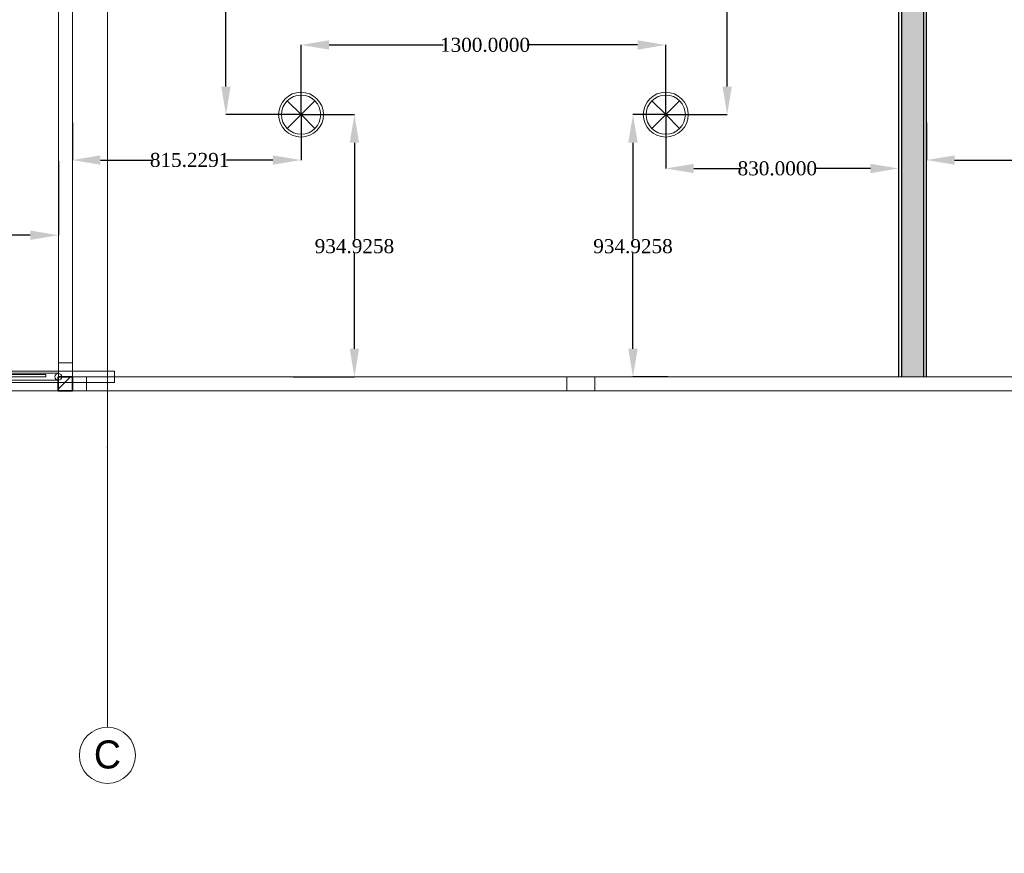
# Model space of a CAD drawing. Header units: millimetres. Extents: x 0 to 88385, y 0 to 41127.
# Tile 22 of 244: x 48919 to 52429, y 11254 to 14227. Entities that reach past the tile are written whole.
import ezdxf
from ezdxf import colors
from ezdxf.entities.mleader import LeaderData, LeaderLine
from ezdxf.enums import TextEntityAlignment as Align
from ezdxf.math import Vec2, Vec3

# ---------------------------------------------------------------- set-up
doc = ezdxf.new("R2010")
doc.units = ezdxf.units.MM
doc.header["$MEASUREMENT"] = 0
for name, color, linetype in [('- განათება', 7, 'Continuous'), ('Interior - Stair & Railing', 7, 'Continuous'), ('New_Structural - Bearing', 7, 'Continuous'), ('Structural - Bearing', 7, 'Continuous'), ('Structural - Grid', 7, 'Continuous')]:
    doc.layers.add(name, color=color, linetype=linetype)
for name, color, linetype, lineweight in [('Archicad Windows_Pen_No__1', 7, 'Continuous', 13), ('Interior - Stair & Railing_Pen_No__1', 7, 'Continuous', 13), ('New_Structural - Bearing_Pen_No__1', 7, 'Continuous', 13), ('Structural - Bearing_Pen_No__1', 7, 'Continuous', 13), ('Structural - Bearing_Pen_No__27', 7, 'Continuous', 35)]:
    doc.layers.add(name, color=color, linetype=linetype, lineweight=lineweight)
for name, color, linetype, lineweight, true_color in [('New_Interior - Lamp_Pen_No__77', 7, 'Continuous', 20, 0xffeb28), ('New_Structural - Bearing_Pen_No__5', 7, 'Continuous', 25, 0x40a5ff), ('New_Structural - Bearing_Pen_No__57', 7, 'Continuous', 25, 0xdcd214), ('Structural - Grid_Pen_No__81', 7, 'Continuous', 20, 0x6a6a6a)]:
    doc.layers.add(name, color=color, linetype=linetype, lineweight=lineweight, true_color=true_color)
doc.styles.add('GENERATED_STYLE_2', font='txt')
doc.styles.get("Standard").update_dxf_attribs({"font": 'sylfaen.ttf'})
doc.dimstyles.get("Standard").update_dxf_attribs({"dimtxt": 0.18, "dimasz": 0.18, "dimexe": 0.18, "dimexo": 0.0625, "dimgap": 0.09, "dimtad": 0, "dimtih": 1, "dimtoh": 1, "dimdec": 4, "dimzin": 0, "dimdsep": 46, "dimtxsty": 'Standard', "dimcen": 0.09, "dimadec": 0, "dimazin": 0, "dimtfac": 1, "dimtdec": 4, "dimtofl": 0, "dimtmove": 0, "dimatfit": 3, "dimfxl": 1, "dimtolj": 1, "dimtzin": 0, "dimarcsym": 0})
pattern_1 = [(45, (0, 0), (-127.2792, 127.2792), [])]

# ---------------------------------------------------------------- blocks, each defined once
blk = doc.blocks.new('Slab_1', base_point=(2744.3, 12903.1))
at = {"layer": 'Structural - Bearing_Pen_No__1', "color": 7, "linetype": 'Continuous', "lineweight": 13, "flags": 128}
blk.add_lwpolyline([(2744.3, 12903.1), (2744.3, 39238), (-9233.8, 39238), (-16833.8, 39238), (-23183.8, 39238), (-23183.8, 32838), (-47183.8, 32838), (-47183.8, 12903.1)], close=True, dxfattribs=at)
blk = doc.blocks.new('Horizontal Multi-Sash Window_8')
at = {"layer": 'Archicad Windows_Pen_No__1', "color": 7, "linetype": 'Continuous', "lineweight": 13}
for p, q in [((-9062.6, 0), (9062.6, 0)), ((5487.5, 0), (7200, 0)), ((7200, -50), (7200, 0)), ((7200, 0), (7250, 0)), ((7250, 0), (7300, 0)), ((7300, 0), (7300, -50)), ((7300, 0), (9012.6, 0)), ((9012.6, -50), (9012.6, 0)), ((9012.6, 0), (9062.6, 0)), ((9062.6, 0), (9062.6, -50)), ((9062.6, 0), (9062.6, -50)), ((-9062.6, -50), (9062.6, -50)), ((7200, -50), (5487.5, -50)), ((7250, -50), (7200, -50)), ((7300, -50), (7250, -50)), ((9012.6, -50), (7300, -50)), ((9062.6, -50), (9012.6, -50))]:
    blk.add_line(p, q, dxfattribs=at)
blk = doc.blocks.new('Wall_7', base_point=(2744.3, 12903.1))
at = {"layer": 'Structural - Bearing', "linetype": 'Continuous', "lineweight": 0, "true_color": 0x000000}
h = blk.add_hatch(dxfattribs=at)
h.set_pattern_fill('MASONRY_BLOCK', color=18, style=0, pattern_type=2)
h.set_pattern_definition(pattern_1)
h.paths.add_polyline_path([(-35183.8, 12953.1), (-35183.8, 12903.1), (-35133.8, 12953.1)])
h = blk.add_hatch(dxfattribs=at)
h.set_pattern_fill('MASONRY_BLOCK', color=18, style=0, pattern_type=2)
h.set_pattern_definition(pattern_1)
h.paths.add_polyline_path([(-35133.8, 12953.1), (-35183.8, 12903.1), (-35133.8, 12903.1)])
at = {"layer": 'Structural - Bearing_Pen_No__27', "color": 7, "linetype": 'Continuous', "lineweight": 35}
blk.add_line((-35133.8, 12953.1), (-35133.8, 12903.1), dxfattribs=at)
at = {"layer": 'Structural - Bearing_Pen_No__27', "color": 7, "linetype": 'Continuous', "lineweight": 35, "flags": 128}
for points in [[(-35183.8, 12903.1), (-35183.8, 12953.1)], [(-35183.8, 12903.1), (-35133.8, 12903.1)]]:
    blk.add_lwpolyline(points, dxfattribs=at)
at = {"layer": 'Archicad Windows_Pen_No__1', "color": 7, "linetype": 'Continuous', "lineweight": 13, "xscale": -1, "zscale": 1000}
blk.add_blockref('Horizontal Multi-Sash Window_8', (-26071.2, 12953.1), dxfattribs=at)
blk = doc.blocks.new('Horizontal Multi-Sash Window_11')
at = {"layer": 'Archicad Windows_Pen_No__1', "color": 7, "linetype": 'Continuous', "lineweight": 13}
for p, q in [((-687.5, 0), (687.5, 0)), ((-687.5, 0), (-637.5, 0)), ((-687.5, 0), (-687.5, -50)), ((-687.5, 0), (-687.5, -50)), ((-637.5, 0), (-637.5, -50)), ((-637.5, 0), (637.5, 0)), ((637.5, -50), (637.5, 0)), ((637.5, 0), (687.5, 0)), ((687.5, 0), (687.5, -50)), ((687.5, 0), (687.5, -50)), ((-687.5, -50), (687.5, -50)), ((-637.5, -50), (-687.5, -50)), ((637.5, -50), (-637.5, -50)), ((687.5, -50), (637.5, -50))]:
    blk.add_line(p, q, dxfattribs=at)
blk = doc.blocks.new('Wall_10', base_point=(-35183.8, 12903.1))
at = {"layer": 'Structural - Bearing', "linetype": 'Continuous', "lineweight": 0, "true_color": 0x000000}
h = blk.add_hatch(dxfattribs=at)
h.set_pattern_fill('MASONRY_BLOCK', color=18, style=0, pattern_type=2)
h.set_pattern_definition(pattern_1)
h.paths.add_polyline_path([(-35133.8, 14488), (-35183.8, 14488), (-35183.8, 14328), (-35133.8, 14328)])
at = {"layer": 'Structural - Bearing_Pen_No__27', "color": 7, "linetype": 'Continuous', "lineweight": 35}
for p, q in [((-35183.8, 14328), (-35133.8, 14328)), ((-35183.8, 12953.1), (-35133.8, 12953.1))]:
    blk.add_line(p, q, dxfattribs=at)
at = {"layer": 'Structural - Bearing_Pen_No__27', "color": 7, "linetype": 'Continuous', "lineweight": 35, "flags": 128}
for points in [[(-35183.8, 14488), (-35183.8, 14328)], [(-35133.8, 14328), (-35133.8, 14488)]]:
    blk.add_lwpolyline(points, dxfattribs=at)
at = {"layer": 'Archicad Windows_Pen_No__1', "color": 7, "linetype": 'Continuous', "lineweight": 13, "zscale": 1000, "rotation": 90}
blk.add_blockref('Horizontal Multi-Sash Window_11', (-35183.8, 13640.5), dxfattribs=at)
blk = doc.blocks.new('Wall_59', base_point=(-32088.6, 20888))
at = {"layer": 'New_Structural - Bearing_Pen_No__57', "linetype": 'Continuous', "lineweight": 25, "true_color": 0xdcd214}
blk.add_hatch(color=52, dxfattribs=at).paths.add_polyline_path([(-32098.6, 12953.1), (-32098.6, 20788), (-32178.6, 20788), (-32178.6, 12953.1)])
at = {"layer": 'New_Structural - Bearing_Pen_No__1', "color": 7, "linetype": 'Continuous', "lineweight": 13, "flags": 128}
for points in [[(-32178.6, 12953.1), (-32188.6, 12953.1)], [(-32098.6, 12953.1), (-32178.6, 12953.1)], [(-32088.6, 12953.1), (-32098.6, 12953.1)]]:
    blk.add_lwpolyline(points, dxfattribs=at)
at = {"layer": 'New_Structural - Bearing_Pen_No__5', "color": 161, "linetype": 'Continuous', "lineweight": 25, "true_color": 0x40a5ff}
for p, q in [((-32178.6, 20788), (-32178.6, 12953.1)), ((-32098.6, 12953.1), (-32098.6, 20788))]:
    blk.add_line(p, q, dxfattribs=at)
at = {"layer": 'New_Structural - Bearing_Pen_No__5', "color": 161, "linetype": 'Continuous', "lineweight": 25, "true_color": 0x40a5ff, "flags": 128}
for points in [[(-32188.6, 20788), (-32188.6, 12953.1)], [(-32088.6, 12953.1), (-32088.6, 20788)]]:
    blk.add_lwpolyline(points, dxfattribs=at)
blk = doc.blocks.new('Railing_1')
at = {"layer": 'Interior - Stair & Railing_Pen_No__1', "color": 7, "linetype": 'Continuous', "lineweight": 13}
for p, q in [((-35183.8, 12973.1), (-40947.9, 12973.1)), ((-34983.8, 12973.1), (-35183.8, 12973.1)), ((-34983.8, 12933.1), (-34983.8, 12973.1)), ((-40947.9, 12933.1), (-35183.8, 12933.1)), ((-35183.8, 12933.1), (-34983.8, 12933.1))]:
    blk.add_line(p, q, dxfattribs=at)
at = {"layer": 'Interior - Stair & Railing_Pen_No__1', "color": 7, "linetype": 'Continuous', "lineweight": 13, "flags": 128}
for points in [[(-40947.9, 12965.6), (-40947.9, 12940.6), (-35183.8, 12940.6), (-35183.8, 12965.6)], [(-35902.9, 12961.1), (-35902.9, 12953.1), (-35228.8, 12953.1), (-35228.8, 12961.1)]]:
    blk.add_lwpolyline(points, close=True, dxfattribs=at)
blk.add_lwpolyline([(-35183.8, 12941.1, 1), (-35183.8, 12965.1, 1)], format="xyb", close=True, dxfattribs=at)
blk = doc.blocks.new('Standard grid marker_2')
at = {"layer": 'Structural - Grid_Pen_No__81', "color": 251, "linetype": 'Continuous', "lineweight": 20, "true_color": 0x6a6a6a}
for q in [(0, 0), (27734.9, 0)]:
    blk.add_line((1000, 0), q, dxfattribs=at)
blk.add_circle((-100, 0), 100, dxfattribs=at)
blk.add_point((1000, 0), dxfattribs=at)
blk.add_point((1000, 0), dxfattribs=at)
at = {"layer": 'Structural - Grid_Pen_No__81', "color": 251, "lineweight": 20, "true_color": 0x6a6a6a, "style": 'GENERATED_STYLE_2'}
for tag, p in [('AC_MarkerText_1_0', (-1.5, -46.7)), ('AC_MarkerText_1_1', (28933.4, -46.7))]:
    blk.add_attdef(tag, text='', height=100, rotation=270, dxfattribs=at).set_placement(p, align=Align.TOP_CENTER)
blk = doc.blocks.new('Recessed Spot')
at = {"layer": 'New_Interior - Lamp_Pen_No__77', "color": 2, "linetype": 'Continuous', "lineweight": 20, "true_color": 0xffeb28}
for q in [(-49.5, 49.5), (49.5, 49.5), (-49.5, -49.5), (49.5, -49.5)]:
    blk.add_line((0, 0), q, dxfattribs=at)
at = {"layer": 'New_Interior - Lamp_Pen_No__77', "color": 2, "linetype": 'Continuous', "lineweight": 20, "true_color": 0xffeb28, "flags": 128}
blk.add_lwpolyline([(80, 0, 1), (-80, 0, 1)], format="xyb", close=True, dxfattribs=at)
at = {"layer": 'New_Interior - Lamp_Pen_No__77', "color": 2, "linetype": 'Continuous', "lineweight": 20, "true_color": 0xffeb28}
blk.add_circle((0, 0), 70, dxfattribs=at)
blk = doc.blocks.new('*D828')
at = {"layer": '- განათება', "color": 0, "lineweight": -2, "transparency": 16777216}
for p, q in [((51221.7, 13888), (51104.8, 13888)), ((51105, 13788), (51105, 13444.1)), ((51105, 13053.1), (51105, 13392.7)), ((51228.7, 12953.1), (51104.8, 12953.1))]:
    blk.add_line(p, q, dxfattribs=at)
at = {"layer": '- განათება', "color": 0, "transparency": 16777216}
for points in [[(51088.3, 13788), (51121.7, 13788), (51105, 13888)], [(51088.3, 13053.1), (51121.7, 13053.1), (51105, 12953.1)]]:
    blk.add_solid(points, dxfattribs=at)
at = {"layer": 'Defpoints', "color": 0, "transparency": 16777216}
for p in [(51105, 13888), (51221.7, 13888), (51228.7, 12953.1)]:
    blk.add_point(p, dxfattribs=at)
at = {"layer": '- განათება', "color": 0, "transparency": 16777216, "insert": (51105, 13418.4), "char_height": 50, "attachment_point": 5}
blk.add_mtext('\\A1;{\\fSylfaen|b0|i0|c0|p18;934.9258}', dxfattribs=at)
blk = doc.blocks.new('*D829')
at = {"layer": '- განათება', "color": 0, "lineweight": -2, "transparency": 16777216}
for p, q in [((51221.7, 13887.9), (51221.7, 13695.8)), ((52051.7, 13895.9), (52051.7, 13695.8)), ((51321.7, 13696), (51485.7, 13696)), ((51951.7, 13696), (51753.3, 13696))]:
    blk.add_line(p, q, dxfattribs=at)
at = {"layer": '- განათება', "color": 0, "transparency": 16777216}
for points in [[(51321.7, 13712.7), (51321.7, 13679.3), (51221.7, 13696)], [(51951.7, 13712.7), (51951.7, 13679.3), (52051.7, 13696)]]:
    blk.add_solid(points, dxfattribs=at)
at = {"layer": 'Defpoints', "color": 0, "transparency": 16777216}
for p in [(51221.7, 13888), (52051.7, 13896), (51221.7, 13696)]:
    blk.add_point(p, dxfattribs=at)
at = {"layer": '- განათება', "color": 0, "transparency": 16777216, "insert": (51619.5, 13696), "char_height": 50, "attachment_point": 5}
blk.add_mtext('\\A1;{\\fSylfaen|b0|i0|c0|p18;830.0000}', dxfattribs=at)
blk = doc.blocks.new('*D830')
at = {"layer": '- განათება', "color": 0, "lineweight": -2, "transparency": 16777216}
for p, q in [((49921.7, 13887.9), (49921.7, 13725.8)), ((49106.5, 13859.7), (49106.5, 13725.8)), ((49206.5, 13726), (49393.4, 13726)), ((49821.7, 13726), (49655.6, 13726))]:
    blk.add_line(p, q, dxfattribs=at)
at = {"layer": '- განათება', "color": 0, "transparency": 16777216}
for points in [[(49206.5, 13742.7), (49206.5, 13709.3), (49106.5, 13726)], [(49821.7, 13742.7), (49821.7, 13709.3), (49921.7, 13726)]]:
    blk.add_solid(points, dxfattribs=at)
at = {"layer": 'Defpoints', "color": 0, "transparency": 16777216}
for p in [(49921.7, 13888), (49106.5, 13859.7), (49921.7, 13726)]:
    blk.add_point(p, dxfattribs=at)
at = {"layer": '- განათება', "color": 0, "transparency": 16777216, "insert": (49524.5, 13726), "char_height": 50, "attachment_point": 5}
blk.add_mtext('\\A1;{\\fSylfaen|b0|i0|c0|p18;815.2291}', dxfattribs=at)
blk = doc.blocks.new('*D831')
at = {"layer": '- განათება', "color": 0, "lineweight": -2, "transparency": 16777216}
for p, q in [((49921.8, 13888), (50112.2, 13888)), ((50112, 13788), (50112, 13444.1)), ((50112, 13053.1), (50112, 13392.7)), ((49893.3, 12953.1), (50112.2, 12953.1))]:
    blk.add_line(p, q, dxfattribs=at)
at = {"layer": '- განათება', "color": 0, "transparency": 16777216}
for points in [[(50095.3, 13788), (50128.7, 13788), (50112, 13888)], [(50095.3, 13053.1), (50128.7, 13053.1), (50112, 12953.1)]]:
    blk.add_solid(points, dxfattribs=at)
at = {"layer": 'Defpoints', "color": 0, "transparency": 16777216}
for p in [(49921.7, 13888), (50112, 13888), (49893.2, 12953.1)]:
    blk.add_point(p, dxfattribs=at)
at = {"layer": '- განათება', "color": 0, "transparency": 16777216, "insert": (50112, 13418.4), "char_height": 50, "attachment_point": 5}
blk.add_mtext('\\A1;{\\fSylfaen|b0|i0|c0|p18;934.9258}', dxfattribs=at)
blk = doc.blocks.new('*D832')
at = {"layer": '- განათება', "color": 0, "lineweight": -2, "transparency": 16777216}
for p, q in [((49921.7, 13888), (49921.7, 14136.7)), ((50021.7, 14136.5), (50428.1, 14136.5)), ((51121.7, 14136.5), (50727.4, 14136.5)), ((51221.7, 13888), (51221.7, 14136.7))]:
    blk.add_line(p, q, dxfattribs=at)
at = {"layer": '- განათება', "color": 0, "transparency": 16777216}
for points in [[(50021.7, 14153.2), (50021.7, 14119.8), (49921.7, 14136.5)], [(51121.7, 14153.2), (51121.7, 14119.8), (51221.7, 14136.5)]]:
    blk.add_solid(points, dxfattribs=at)
at = {"layer": 'Defpoints', "color": 0, "transparency": 16777216}
for p in [(49921.7, 14136.5), (49921.7, 13888), (51221.7, 13888)]:
    blk.add_point(p, dxfattribs=at)
at = {"layer": '- განათება', "color": 0, "transparency": 16777216, "insert": (50577.7, 14136.5), "char_height": 50, "attachment_point": 5}
blk.add_mtext('\\A1;{\\fSylfaen|b0|i0|c0|p18;1300.0000}', dxfattribs=at)
blk = doc.blocks.new('*D833')
at = {"layer": '- განათება', "color": 0, "lineweight": -2, "transparency": 16777216}
for p, q in [((51221.8, 15388), (51440.9, 15388)), ((51440.7, 15288), (51440.7, 14806.1)), ((51440.7, 13988), (51440.7, 14754.8)), ((51221.8, 13888), (51440.9, 13888))]:
    blk.add_line(p, q, dxfattribs=at)
at = {"layer": '- განათება', "color": 0, "transparency": 16777216}
for points in [[(51424.1, 15288), (51457.4, 15288), (51440.7, 15388)], [(51424.1, 13988), (51457.4, 13988), (51440.7, 13888)]]:
    blk.add_solid(points, dxfattribs=at)
at = {"layer": 'Defpoints', "color": 0, "transparency": 16777216}
for p in [(51221.7, 15388), (51221.7, 13888), (51440.7, 13888)]:
    blk.add_point(p, dxfattribs=at)
at = {"layer": '- განათება', "color": 0, "transparency": 16777216, "insert": (51440.7, 14780.4), "char_height": 50, "attachment_point": 5}
blk.add_mtext('\\A1;{\\fSylfaen|b0|i0|c0|p18;1500.0000}', dxfattribs=at)
blk = doc.blocks.new('*D834')
at = {"layer": '- განათება', "color": 0, "lineweight": -2, "transparency": 16777216}
for p, q in [((49921.7, 15388), (49653.8, 15388)), ((49654, 15288), (49654, 14806.1)), ((49654, 13988), (49654, 14754.8)), ((49921.7, 13888), (49653.8, 13888))]:
    blk.add_line(p, q, dxfattribs=at)
at = {"layer": '- განათება', "color": 0, "transparency": 16777216}
for points in [[(49637.3, 15288), (49670.7, 15288), (49654, 15388)], [(49637.3, 13988), (49670.7, 13988), (49654, 13888)]]:
    blk.add_solid(points, dxfattribs=at)
at = {"layer": 'Defpoints', "color": 0, "transparency": 16777216}
for p in [(49921.7, 15388), (49654, 13888), (49921.7, 13888)]:
    blk.add_point(p, dxfattribs=at)
at = {"layer": '- განათება', "color": 0, "transparency": 16777216, "insert": (49654, 14780.4), "char_height": 50, "attachment_point": 5}
blk.add_mtext('\\A1;{\\fSylfaen|b0|i0|c0|p18;1500.0000}', dxfattribs=at)
blk = doc.blocks.new('*D848')
at = {"layer": '- განათება', "color": 0, "lineweight": -2, "transparency": 16777216}
for p, q in [((53019.8, 13887.9), (53019.8, 13725.8)), ((52151.7, 13859.7), (52151.7, 13725.8)), ((52251.7, 13726), (52491.4, 13726)), ((52919.8, 13726), (52753.7, 13726))]:
    blk.add_line(p, q, dxfattribs=at)
at = {"layer": '- განათება', "color": 0, "transparency": 16777216}
for points in [[(52251.7, 13742.7), (52251.7, 13709.3), (52151.7, 13726)], [(52919.8, 13742.7), (52919.8, 13709.3), (53019.8, 13726)]]:
    blk.add_solid(points, dxfattribs=at)
at = {"layer": 'Defpoints', "color": 0, "transparency": 16777216}
for p in [(53019.8, 13888), (52151.7, 13859.7), (53019.8, 13726)]:
    blk.add_point(p, dxfattribs=at)
at = {"layer": '- განათება', "color": 0, "transparency": 16777216, "insert": (52622.5, 13726), "char_height": 50, "attachment_point": 5}
blk.add_mtext('\\A1;{\\fSylfaen|b0|i0|c0|p18;868.0431}', dxfattribs=at)
blk = doc.blocks.new('*D1314')
at = {"layer": '- განათება', "color": 0, "lineweight": -2, "transparency": 16777216}
for p, q in [((48426.5, 13697.9), (48426.5, 13457.8)), ((49056.5, 13721.6), (49056.5, 13457.8)), ((48526.5, 13458), (48582.3, 13458)), ((48956.5, 13458), (48850, 13458))]:
    blk.add_line(p, q, dxfattribs=at)
at = {"layer": '- განათება', "color": 0, "transparency": 16777216}
for points in [[(48526.5, 13474.7), (48526.5, 13441.3), (48426.5, 13458)], [(48956.5, 13474.7), (48956.5, 13441.3), (49056.5, 13458)]]:
    blk.add_solid(points, dxfattribs=at)
at = {"layer": 'Defpoints', "color": 0, "transparency": 16777216}
for p in [(48426.5, 13698), (49056.5, 13721.7), (48426.5, 13458)]:
    blk.add_point(p, dxfattribs=at)
at = {"layer": '- განათება', "color": 0, "transparency": 16777216, "insert": (48716.1, 13458), "char_height": 50, "attachment_point": 5}
blk.add_mtext('\\A1;{\\fSylfaen|b0|i0|c0|p18;630.0000}', dxfattribs=at)

msp = doc.modelspace()

# ---------------------------------------------------------------- block references
at = {"layer": '- განათება', "color": 2, "linetype": 'Continuous', "lineweight": 20, "true_color": 0xffeb28, "zscale": 1000}
for p in [(49921.73497, 13887.98097), (51221.73497, 13887.98097)]:
    msp.add_blockref('Recessed Spot', p, dxfattribs=at)
at = {"layer": 'Interior - Stair & Railing', "color": 7, "linetype": 'Continuous', "lineweight": 13}
msp.add_blockref('Railing_1', (84240.29391, 0), dxfattribs=at)
at = {"layer": 'New_Structural - Bearing', "color": 7, "lineweight": 35}
msp.add_blockref('Wall_59', (52151.73497, 20887.98097), dxfattribs=at)
at = {"layer": 'Structural - Bearing', "color": 7, "linetype": 'Continuous', "lineweight": 13}
msp.add_blockref('Slab_1', (86984.57817, 12903.05519), dxfattribs=at)
at = {"layer": 'Structural - Bearing', "color": 7, "lineweight": 35}
for name, p in [('Wall_10', (49056.5059, 12903.05519)), ('Wall_7', (86984.57817, 12903.05519))]:
    msp.add_blockref(name, p, dxfattribs=at)
at = {"layer": 'Structural - Grid', "color": 8, "linetype": 'Continuous', "lineweight": 15}
ref = msp.add_blockref('Standard grid marker_2', (49231.5059, 11703.05519), dxfattribs=dict(at, zscale=1000, rotation=90))
ref.add_attrib('AC_MarkerText_1', 'C', dxfattribs={"layer": 'Structural - Grid_Pen_No__81', "color": 251, "lineweight": 20, "true_color": 0x6a6a6a, "height": 100, "rotation": 360, "style": 'GENERATED_STYLE_2'}).set_placement((49231.5059, 11656.18245), align=Align.TOP_CENTER)

# ---------------------------------------------------------------- dimensions: what is measured, and where the dimension line sits
at = {"layer": '- განათება', "color": 1}
for base, p1, p2, angle, picture, middle in [((49654, 13887.98097), (49921.73497, 15387.98097), (49921.73497, 13887.98097), 270, '*D834', (49654, 14780.41604)), ((51440.72907, 13887.98097), (51221.73497, 15387.98097), (51221.73497, 13887.98097), 270, '*D833', (51440.72907, 14780.41604)), ((49921.73497, 14136.5), (51221.73497, 13887.98097), (49921.73497, 13887.98097), 180, '*D832', (50577.72907, 14136.5)), ((50112, 13887.98097), (49893.23346, 12953.05519), (49921.73497, 13887.98097), 90, '*D831', (50112, 13418.41813)), ((51105, 13887.98097), (51228.72907, 12953.05519), (51221.73497, 13887.98097), 90, '*D828', (51105, 13418.41813)), ((51221.73497, 13696), (52051.73497, 13896), (51221.73497, 13887.98097), 180, '*D829', (51619.5, 13696)), ((48426.5059, 13458), (49056.5059, 13721.67568), (48426.5059, 13697.98097), 180, '*D1314', (48716.14472, 13458))]:
    dim = msp.add_linear_dim(base=base, p1=p1, p2=p2, angle=angle, text='{\\fSylfaen|b0|i0|c0|p18;<>}', dimstyle='Standard', override={"dimtxt": 50, "dimasz": 100}, dxfattribs=at)
    dim.commit()
    dim.dimension.update_dxf_attribs({"geometry": picture, "text_midpoint": middle, "dimtype": 160})
for base, p1, p2, picture, middle in [((49921.73497, 13726), (49106.5059, 13859.7392), (49921.73497, 13887.98097), '*D830', (49524.5, 13726)), ((53019.77808, 13726), (52151.73497, 13859.7392), (53019.77808, 13887.98097), '*D848', (52622.54311, 13726))]:
    dim = msp.add_linear_dim(base=base, p1=p1, p2=p2, text='{\\fSylfaen|b0|i0|c0|p18;<>}', dimstyle='Standard', override={"dimtxt": 50, "dimasz": 100}, dxfattribs=at)
    dim.commit()
    dim.dimension.update_dxf_attribs({"geometry": picture, "text_midpoint": middle, "dimtype": 160})

# ---------------------------------------------------------------- leaders
at = {"color": 5}
ml = msp.add_multileader_mtext('Standard', dxfattribs=at)
ml.set_content('ნეოტეკის  ფარი', color=5)
ml.set_leader_properties()
ml.build(insert=Vec2(0, 0))
ml.multileader.update_dxf_attribs({"text_right_attachment_type": 6, "dogleg_length": 50, "arrow_head_size": 100})
ctx = ml.context
ctx.base_point, ctx.char_height, ctx.arrow_head_size, ctx.landing_gap_size, ctx.plane_origin = Vec3(50468.91, 32218.71661), 100, 100, 0.09, Vec3(56312.8393, 27064.407)
ctx.right_attachment = 6
notes = []
notes.append((ctx, [(0, (0, 0, 0), (0, 0), (1, 0), 1, [])]))
ctx.mtext.insert, ctx.mtext.width, ctx.mtext.flow_direction = Vec3(50469, 32288.46183), 1402.7684334, 5
ml = msp.add_multileader_mtext('Standard', dxfattribs=at)
ml.set_content('ნეოტეკის \\Pრეკი', color=5)
ml.set_leader_properties()
ml.build(insert=Vec2(0, 0))
ml.multileader.update_dxf_attribs({"text_right_attachment_type": 6, "dogleg_length": 50, "arrow_head_size": 100})
ctx = ml.context
ctx.base_point, ctx.char_height, ctx.arrow_head_size, ctx.landing_gap_size, ctx.plane_origin = Vec3(52433.92127, 31594.41315), 100, 100, 0.09, Vec3(58277.85057, 26439.85585)
ctx.right_attachment = 6
notes.append((ctx, [(0, (0, 0, 0), (0, 0), (1, 0), 1, [])]))
ctx.mtext.insert, ctx.mtext.width, ctx.mtext.flow_direction = Vec3(52434.01127, 31663.91068), 1402.7684334, 5
ml = msp.add_multileader_mtext('Standard', dxfattribs=at)
ml.set_content('ნეოტეკის ფარი', color=5)
ml.set_leader_properties()
ml.build(insert=Vec2(0, 0))
ml.multileader.update_dxf_attribs({"text_right_attachment_type": 6, "dogleg_length": 50, "arrow_head_size": 100})
ctx = ml.context
ctx.base_point, ctx.char_height, ctx.arrow_head_size, ctx.landing_gap_size, ctx.plane_origin, ctx.plane_x_axis, ctx.plane_y_axis = Vec3(52750.59611, 30623.37284), 100, 100, 0.09, Vec3(48445.57174, 24617.92422), Vec3(0, -1), Vec3(1, 0)
ctx.right_attachment = 6
notes.append((ctx, [(0, (0, 0, 0), (0, 0), (1, 0), 1, [])]))
ctx.mtext.insert, ctx.mtext.text_direction, ctx.mtext.rotation, ctx.mtext.width, ctx.mtext.flow_direction = Vec3(52820.34133, 30623.28284), Vec3(0, -1), 4.7123889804, 1402.7684334, 5
ml = msp.add_multileader_mtext('Standard', dxfattribs=at)
ml.set_content('ელ. ფარების ადგილი', color=5)
ml.set_leader_properties()
ml.build(insert=Vec2(0, 0))
ml.multileader.update_dxf_attribs({"text_right_attachment_type": 6, "dogleg_length": 50, "arrow_head_size": 100})
ctx = ml.context
ctx.base_point, ctx.char_height, ctx.arrow_head_size, ctx.landing_gap_size, ctx.plane_origin = Vec3(52207.87269, 28518.35488), 100, 100, 0.09, Vec3(58051.80199, 23364.78837)
ctx.right_attachment = 6
notes.append((ctx, [(0, (0, 0, 0), (0, 0), (1, 0), 1, [])]))
ctx.mtext.insert, ctx.mtext.width, ctx.mtext.flow_direction = Vec3(52207.96269, 28588.8432), 1402.7684334, 5
for ctx, leaders in notes:
    for number, flags, end, landing, length, lines in leaders:
        leader = LeaderData()
        leader.index, (leader.has_last_leader_line, leader.has_dogleg_vector, leader.attachment_direction) = number, flags
        leader.last_leader_point, leader.dogleg_vector, leader.dogleg_length = Vec3(end), Vec3(landing), length
        for number, points, colour, breaks in lines:
            line = LeaderLine()
            line.index, line.vertices, line.color, line.breaks = number, Vec3.list(points), colors.encode_raw_color(colour), breaks
            leader.lines.append(line)
        ctx.leaders.append(leader)

doc.saveas('drawing.dxf')
